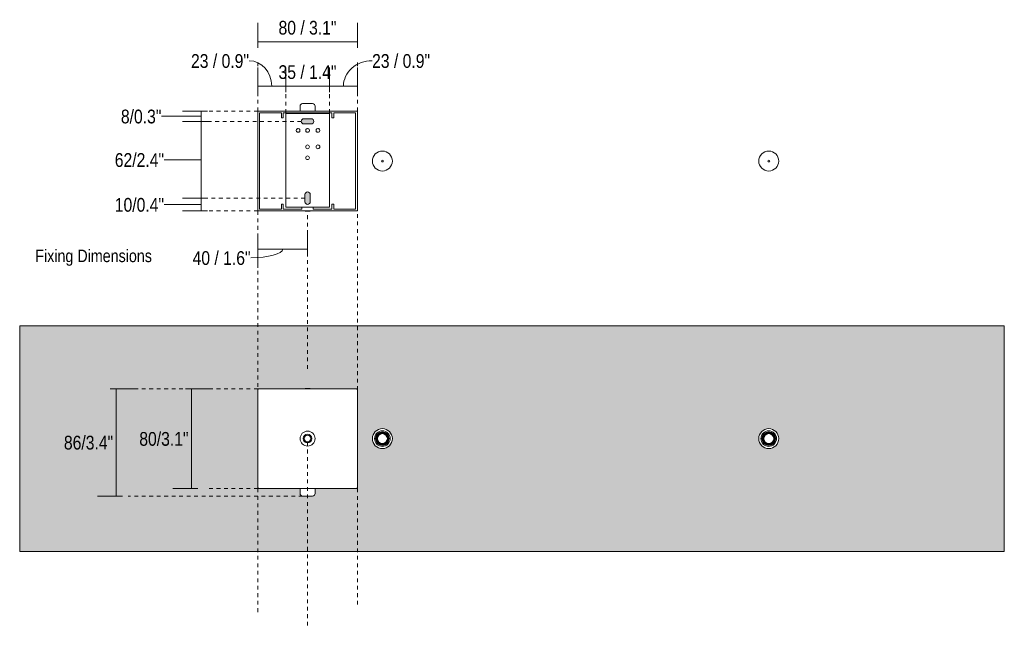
# Model space of a CAD drawing. Header units: millimetres. Extents: x -7025 to -5207, y 89 to 5011.
# Tile 1 of 2: x -7025 to -6235, y 89 to 578. Entities that reach past the tile are written whole.
import ezdxf

# ---------------------------------------------------------------- set-up
doc = ezdxf.new("R2010")
doc.units = ezdxf.units.MM
doc.linetypes.add('Dash', pattern=[6, 3, -3])
doc.layers.add('A-ANNO-DIMS', color=7, linetype='Dash', lineweight=9, true_color=0xd2d2d2)
for name, color, linetype, lineweight in [('A-ANNO-DIMS-5', 7, 'Continuous', 9), ('A-DETL-GENF', 7, 'Continuous', 9), ('A-WALL', 7, 'Continuous', 9), ('E-LITE-EQPM', 7, 'Continuous', 20), ('G-ANNO-TEXT', 7, 'Continuous', 9)]:
    doc.layers.add(name, color=color, linetype=linetype, lineweight=lineweight)
doc.styles.add('Arial Narrow', font='ARIALN.TTF', dxfattribs={"height": 11})
doc.styles.add('Arial Narrow_1', font='ARIALN.TTF', dxfattribs={"height": 10})
doc.dimstyles.new('FARO_-_2_2mm_Arial_Narrow_mm_Inch_Left_H', dxfattribs={"dimscale": 304.8, "dimtxt": 11.257741, "dimasz": 0, "dimexe": 0.049213, "dimexo": 0.0625, "dimgap": 0.008202, "dimtad": 3, "dimtih": 1, "dimtoh": 1, "dimdec": 0, "dimzin": 0, "dimdsep": 46, "dimtxsty": 'Arial Narrow', "dimblk1": 'NONE', "dimblk2": 'NONE', "dimsah": 1, "dimcen": 0.09, "dimadec": 0, "dimazin": 0, "dimtfac": 1, "dimtdec": 4, "dimtix": 1, "dimtmove": 0, "dimatfit": 3, "dimfxl": 0.016404, "dimfxlon": 1, "dimtvp": 1, "dimtolj": 1, "dimtzin": 0, "dimarcsym": 2})
doc.dimstyles.new('FARO_-_2_2mm_Arial_Narrow_mm_Inch_Left_H_1', dxfattribs={"dimscale": 304.8, "dimtxt": 11.257741, "dimasz": 0, "dimexe": 0.049213, "dimexo": 0.0625, "dimgap": 0.008202, "dimtad": 3, "dimtih": 1, "dimtoh": 1, "dimdec": 0, "dimzin": 0, "dimdsep": 46, "dimtxsty": 'Arial Narrow', "dimblk1": 'NONE', "dimblk2": 'NONE', "dimsah": 1, "dimcen": 0.09, "dimadec": 0, "dimazin": 0, "dimtfac": 1, "dimtdec": 4, "dimtix": 1, "dimtmove": 1, "dimatfit": 3, "dimfxl": 0.016404, "dimfxlon": 1, "dimtvp": 1, "dimtolj": 1, "dimtzin": 0, "dimarcsym": 2})
doc.dimstyles.new('FARO_-_2_2mm_Arial_Narrow_mm_Inch_Right', dxfattribs={"dimscale": 304.8, "dimtxt": 11.257741, "dimasz": 0, "dimexe": 0.049213, "dimexo": 0.0625, "dimgap": 0.008202, "dimtad": 1, "dimdec": 0, "dimzin": 0, "dimdsep": 46, "dimtxsty": 'Arial Narrow', "dimblk1": 'NONE', "dimblk2": 'NONE', "dimsah": 1, "dimcen": 0.09, "dimadec": 0, "dimazin": 0, "dimtfac": 1, "dimtdec": 4, "dimtix": 1, "dimtmove": 0, "dimatfit": 3, "dimfxl": 0.016404, "dimfxlon": 1, "dimtvp": 1, "dimtolj": 1, "dimtzin": 0, "dimarcsym": 2})
doc.dimstyles.new('FARO_-_2_2mm_Arial_Narrow_mm_Inch_Right_1', dxfattribs={"dimscale": 304.8, "dimtxt": 11.257741, "dimasz": 0, "dimexe": 0.049213, "dimexo": 0.0625, "dimgap": 0.008202, "dimtad": 1, "dimdec": 0, "dimzin": 0, "dimdsep": 46, "dimtxsty": 'Arial Narrow', "dimblk1": 'NONE', "dimblk2": 'NONE', "dimsah": 1, "dimcen": 0.09, "dimadec": 0, "dimazin": 0, "dimtfac": 1, "dimtdec": 4, "dimtix": 1, "dimtmove": 1, "dimatfit": 3, "dimfxl": 0.016404, "dimfxlon": 1, "dimtvp": 1, "dimtolj": 1, "dimtzin": 0, "dimarcsym": 2})

# ---------------------------------------------------------------- blocks, each defined once
blk = doc.blocks.new('VIA Surface - 00 VIA SURFACE-655951-Alzado_PDF')
at = {"layer": 'E-LITE-EQPM'}
for p, q in [((-6800.5, 508.48), (-6800.5, 504.53)), ((-6790.51, 510.5), (-6798.48, 510.5)), ((-6788.5, 504.53), (-6788.5, 508.48)), ((-6834.5, 504.5), (-6754.5, 504.5)), ((-6834.5, 424.5), (-6834.5, 504.5)), ((-6815.5, 503), (-6833, 503)), ((-6833, 503), (-6833, 426)), ((-6815.5, 503), (-6815.5, 499)), ((-6815.5, 499), (-6814, 499)), ((-6775, 503), (-6814, 503)), ((-6814, 499), (-6814, 503)), ((-6812, 502.5), (-6812, 502.96)), ((-6777, 502.5), (-6812, 502.5)), ((-6812, 499.58), (-6812, 502.5)), ((-6812, 492.34), (-6812, 499.58)), ((-6777, 502.96), (-6777, 502.5)), ((-6777, 502.5), (-6777, 499.58)), ((-6777, 499.58), (-6777, 492.34)), ((-6775, 503), (-6775, 499)), ((-6775, 499), (-6773.5, 499)), ((-6756, 503), (-6773.5, 503)), ((-6773.5, 499), (-6773.5, 503)), ((-6756, 426), (-6756, 503)), ((-6754.5, 504.5), (-6754.5, 424.5)), ((-6812, 490.71), (-6812, 492.34)), ((-6812, 487.46), (-6812, 490.71)), ((-6777, 492.34), (-6777, 490.71)), ((-6777, 490.71), (-6777, 487.46)), ((-6812, 485.47), (-6812, 487.46)), ((-6812, 460.98), (-6812, 485.47)), ((-6777, 487.46), (-6777, 485.47)), ((-6777, 485.47), (-6777, 460.98)), ((-6812, 457.39), (-6812, 460.98)), ((-6777, 460.98), (-6777, 457.39)), ((-6812, 455.3), (-6812, 457.39)), ((-6812, 452.7), (-6812, 455.3)), ((-6812, 448.41), (-6812, 452.7)), ((-6777, 457.39), (-6777, 455.3)), ((-6777, 455.3), (-6777, 452.7)), ((-6777, 452.7), (-6777, 448.41)), ((-6812, 445.64), (-6812, 448.41)), ((-6812, 443.52), (-6812, 445.64)), ((-6812, 440.21), (-6812, 443.52)), ((-6777, 448.41), (-6777, 445.64)), ((-6777, 445.64), (-6777, 443.52)), ((-6777, 443.52), (-6777, 440.21)), ((-6812, 429.56), (-6812, 440.21)), ((-6777, 440.21), (-6777, 429.56)), ((-6814, 430), (-6815.5, 430)), ((-6815.5, 430), (-6815.5, 426)), ((-6814, 426), (-6814, 430)), ((-6812, 427.5), (-6812, 429.56)), ((-6812, 427.5), (-6799, 427.5)), ((-6790, 427.5), (-6799, 427.5)), ((-6799, 427.5), (-6799, 426)), ((-6790, 427.5), (-6777, 427.5)), ((-6790, 426), (-6790, 427.5)), ((-6777, 429.56), (-6777, 427.5)), ((-6773.5, 430), (-6775, 430)), ((-6775, 430), (-6775, 426)), ((-6773.5, 426), (-6773.5, 430)), ((-6754.5, 424.5), (-6834.5, 424.5)), ((-6815.5, 426), (-6833, 426)), ((-6799, 426), (-6814, 426)), ((-6796.32, 424.5), (-6796.45, 424.22)), ((-6794.5, 424.22), (-6796.45, 424.22)), ((-6792.54, 424.22), (-6794.5, 424.22)), ((-6792.54, 424.22), (-6792.68, 424.5)), ((-6775, 426), (-6790, 426)), ((-6756, 426), (-6773.5, 426))]:
    blk.add_line(p, q, dxfattribs=at)
at = {"layer": 'E-LITE-EQPM', "flags": 128}
for points in [[(-6803.62, 489), (-6803.58, 489.36), (-6803.45, 489.7), (-6803.25, 490), (-6802.98, 490.24), (-6802.66, 490.4), (-6802.3, 490.49), (-6801.94, 490.49), (-6801.59, 490.4), (-6801.27, 490.24), (-6801, 490), (-6800.8, 489.7), (-6800.67, 489.36), (-6800.62, 489)], [(-6796, 489), (-6795.95, 489.36), (-6795.82, 489.7), (-6795.62, 490), (-6795.35, 490.24), (-6795.03, 490.4), (-6794.68, 490.49), (-6794.31, 490.49), (-6793.96, 490.4), (-6793.64, 490.24), (-6793.37, 490), (-6793.17, 489.7), (-6793.04, 489.36), (-6793, 489)], [(-6787.66, 489), (-6787.62, 489.36), (-6787.49, 489.7), (-6787.29, 490), (-6787.02, 490.24), (-6786.7, 490.4), (-6786.35, 490.49), (-6785.98, 490.49), (-6785.63, 490.4), (-6785.31, 490.24), (-6785.04, 490), (-6784.84, 489.7), (-6784.71, 489.36), (-6784.66, 489)], [(-6800.62, 489), (-6800.67, 488.64), (-6800.8, 488.3), (-6801, 488.01), (-6801.27, 487.77), (-6801.59, 487.6), (-6801.94, 487.51), (-6802.3, 487.51), (-6802.66, 487.6), (-6802.98, 487.77), (-6803.25, 488.01), (-6803.45, 488.3), (-6803.58, 488.64), (-6803.62, 489)], [(-6793, 489), (-6793.04, 488.64), (-6793.17, 488.3), (-6793.37, 488.01), (-6793.64, 487.77), (-6793.96, 487.6), (-6794.31, 487.51), (-6794.68, 487.51), (-6795.03, 487.6), (-6795.35, 487.77), (-6795.62, 488.01), (-6795.82, 488.3), (-6795.95, 488.64), (-6796, 489)], [(-6784.66, 489), (-6784.71, 488.64), (-6784.84, 488.3), (-6785.04, 488.01), (-6785.31, 487.77), (-6785.63, 487.6), (-6785.98, 487.51), (-6786.35, 487.51), (-6786.7, 487.6), (-6787.02, 487.77), (-6787.29, 488.01), (-6787.49, 488.3), (-6787.62, 488.64), (-6787.66, 489)]]:
    blk.add_lwpolyline(points, dxfattribs=at)
at = {"layer": 'E-LITE-EQPM'}
for centre, radius, start, end in [((-6798.48, 508.48), 2.02, 90, 180), ((-6790.51, 508.48), 2.02, 360, 90), ((-6794.5, 475.88), 1.5, 0, 180), ((-6794.5, 475.88), 1.5, 180, 360), ((-6786.16, 475.88), 1.5, 360, 180), ((-6786.16, 475.88), 1.5, 180, 360), ((-6794.5, 467.12), 1.5, 0, 180), ((-6794.5, 467.12), 1.5, 180, 360), ((-6734.5, 464.5), 8, 0, 180), ((-6424.5, 464.5), 8, 0, 180), ((-6734.5, 464.5), 8, 180, 360), ((-6734.5, 464.5), 0.75, 90, 270), ((-6734.5, 464.5), 0.75, 0, 180), ((-6734.5, 464.5), 0.75, 180, 0), ((-6734.5, 464.5), 0.75, 270, 90), ((-6424.5, 464.5), 8, 180, 360), ((-6424.5, 464.5), 0.75, 90, 270), ((-6424.5, 464.5), 0.75, 0, 180), ((-6424.5, 464.5), 0.75, 180, 0), ((-6424.5, 464.5), 0.75, 270, 90)]:
    blk.add_arc(centre, radius, start, end, dxfattribs=at)
blk = doc.blocks.new('VIA Surface - 00 VIA SURFACE-V1-Alzado_PDF')
at = {"layer": 'E-LITE-EQPM'}
for p, q in [((-6834.5, 282), (-6834.5, 202)), ((-6754.5, 282), (-6834.5, 282)), ((-6796.45, 282.28), (-6796.31, 281.98)), ((-6796.45, 282.28), (-6794.5, 282.28)), ((-6794.5, 282.28), (-6792.54, 282.28)), ((-6792.69, 281.98), (-6792.54, 282.28)), ((-6754.5, 202), (-6754.5, 282)), ((-6738.9, 242.98), (-6738.3, 242.98)), ((-6738.29, 240.98), (-6738.9, 240.98)), ((-6730.09, 240.98), (-6730.7, 240.98)), ((-6730.69, 242.98), (-6730.09, 242.98)), ((-6428.9, 242.98), (-6428.3, 242.98)), ((-6428.29, 240.98), (-6428.9, 240.98)), ((-6420.66, 242.98), (-6420.09, 242.98)), ((-6420.09, 240.98), (-6420.66, 240.98)), ((-6834.5, 202), (-6754.5, 202)), ((-6800.5, 201.99), (-6800.5, 198.02)), ((-6788.5, 198.02), (-6788.5, 201.99)), ((-6798.48, 196), (-6790.51, 196))]:
    blk.add_line(p, q, dxfattribs=at)
for centre, radius, start, end in [((-6794.5, 242), 6, 90, 270), ((-6794.5, 242), 6, 90, 270), ((-6794.5, 242), 3.48, 90, 270), ((-6794.5, 242), 6, 270, 90), ((-6794.5, 242), 6, 270, 90), ((-6794.5, 242), 3.48, 270, 90), ((-6734.5, 242), 8, 0, 180), ((-6734.5, 242), 6.25, 0, 180), ((-6734.5, 242), 5.45, 0, 180), ((-6734.5, 242), 5.25, 0, 180), ((-6734.5, 242), 4.52, 12.58501, 167.41499), ((-6734.5, 242), 4, 0, 180), ((-6734.5, 242), 4.52, 41.31282, 138.66852), ((-6734.5, 242), 4.52, 41.31282, 138.66852), ((-6734.5, 242), 4.52, 120.52154, 132.78783), ((-6734.5, 242), 4.52, 110.06077, 113.4556), ((-6734.5, 242), 4.52, 66.53123, 70.27527), ((-6734.5, 242), 4.52, 47.22666, 59.45532), ((-6424.5, 242), 8, 0, 180), ((-6424.5, 242), 6.25, 360, 180), ((-6424.5, 242), 5.45, 360, 180), ((-6424.5, 242), 5.25, 360, 180), ((-6424.5, 242), 4.52, 12.58501, 167.41499), ((-6424.5, 242), 4, 360, 180), ((-6424.5, 242), 4.52, 41.31282, 138.66852), ((-6424.5, 242), 4.52, 41.31282, 138.66852), ((-6424.5, 242), 4.52, 120.52154, 132.44045), ((-6424.5, 242), 4.52, 110.06077, 113.4556), ((-6424.5, 242), 4.52, 66.53123, 69.93923), ((-6424.5, 242), 4.52, 47.22666, 59.45532), ((-6794.5, 242), 2.66, 360, 180), ((-6794.5, 242), 2.66, 180, 360), ((-6734.5, 242), 8, 180, 0), ((-6734.5, 242), 6.25, 180, 0), ((-6734.5, 242), 5.45, 180, 0), ((-6734.5, 242), 5.25, 180, 0), ((-6734.5, 242), 4.52, 167.41499, 180), ((-6734.5, 242), 4.52, 180, 192.99141), ((-6734.5, 242), 4.52, 162.92798, 170.24309), ((-6734.5, 242), 4.52, 190.1911, 197.08633), ((-6734.5, 242), 4.52, 192.99141, 347.00859), ((-6734.5, 242), 4.52, 147.89265, 163.10417), ((-6734.5, 242), 4.52, 147.89265, 163.10417), ((-6734.5, 242), 4.52, 197.16386, 212.22358), ((-6734.5, 242), 4.52, 197.16386, 212.22358), ((-6734.5, 242), 4.52, 144.97722, 154.20853), ((-6734.5, 242), 4.52, 205.79562, 215.17358), ((-6734.5, 242), 4, 180, 0), ((-6734.5, 242), 4.52, 221.47762, 318.50268), ((-6734.5, 242), 4.52, 221.47762, 318.50268), ((-6734.5, 242), 4.52, 227.22666, 239.5427), ((-6734.5, 242), 4.52, 246.62305, 249.93923), ((-6734.5, 242), 4.52, 289.76215, 293.36184), ((-6734.5, 242), 4.52, 300.4303, 312.78783), ((-6734.5, 242), 4.52, 25.79562, 35.01211), ((-6734.5, 242), 4.52, 324.81401, 334.20853), ((-6734.5, 242), 4.52, 327.7301, 342.84184), ((-6734.5, 242), 4.52, 327.7301, 342.84184), ((-6734.5, 242), 4.52, 16.90153, 32.06485), ((-6734.5, 242), 4.52, 16.90153, 32.06485), ((-6734.5, 242), 4.52, 9.75691, 17.08633), ((-6734.5, 242), 4.52, 342.92798, 349.80926), ((-6734.5, 242), 4.52, 0, 12.58501), ((-6734.5, 242), 4.52, 347.00859, 0), ((-6424.5, 242), 8, 180, 0), ((-6424.5, 242), 6.25, 180, 360), ((-6424.5, 242), 5.45, 180, 360), ((-6424.5, 242), 5.25, 180, 360), ((-6424.5, 242), 4.52, 167.41499, 180), ((-6424.5, 242), 4.52, 180, 192.99141), ((-6424.5, 242), 4.52, 162.92798, 170.24309), ((-6424.5, 242), 4.52, 190.1911, 197.08633), ((-6424.5, 242), 4.52, 192.99141, 347.00859), ((-6424.5, 242), 4.52, 147.89265, 163.10417), ((-6424.5, 242), 4.52, 147.89265, 163.10417), ((-6424.5, 242), 4.52, 197.16386, 212.22358), ((-6424.5, 242), 4.52, 197.16386, 212.22358), ((-6424.5, 242), 4.52, 144.97722, 154.20853), ((-6424.5, 242), 4.52, 205.79562, 215.17358), ((-6424.5, 242), 4, 180, 360), ((-6424.5, 242), 4.52, 221.47762, 318.50268), ((-6424.5, 242), 4.52, 221.47762, 318.50268), ((-6424.5, 242), 4.52, 227.59426, 239.5427), ((-6424.5, 242), 4.52, 246.62305, 249.93923), ((-6424.5, 242), 4.52, 290.06077, 293.36184), ((-6424.5, 242), 4.52, 300.4303, 312.78783), ((-6424.5, 242), 4.52, 25.79562, 35.01211), ((-6424.5, 242), 4.52, 324.81401, 334.20853), ((-6424.5, 242), 4.52, 327.7301, 342.84184), ((-6424.5, 242), 4.52, 327.7301, 342.84184), ((-6424.5, 242), 4.52, 16.90153, 32.06485), ((-6424.5, 242), 4.52, 16.90153, 32.06485), ((-6424.5, 242), 4.52, 9.75691, 17.08633), ((-6424.5, 242), 4.52, 342.92798, 349.80926), ((-6424.5, 242), 4.52, 0, 12.58501), ((-6424.5, 242), 4.52, 347.00859, 360), ((-6798.48, 198.02), 2.02, 180, 270), ((-6790.51, 198.02), 2.02, 270, 0)]:
    blk.add_arc(centre, radius, start, end, dxfattribs=at)
for points in [[(-6833.88, 281.38), (-6833.93, 281.44), (-6834.04, 281.54), (-6834.19, 281.69), (-6834.32, 281.82), (-6834.42, 281.92), (-6834.48, 281.99), (-6834.5, 282), (-6834.5, 282)], [(-6754.5, 282), (-6754.5, 282), (-6754.51, 281.99), (-6754.57, 281.92), (-6754.67, 281.82), (-6754.8, 281.69), (-6754.95, 281.54), (-6755.06, 281.43), (-6755.12, 281.38)], [(-6833.88, 202.62), (-6833.93, 202.57), (-6834.04, 202.46), (-6834.19, 202.31), (-6834.32, 202.18), (-6834.42, 202.08), (-6834.48, 202.01), (-6834.5, 202), (-6834.5, 202)], [(-6755.12, 202.62), (-6755.06, 202.56), (-6754.95, 202.46), (-6754.8, 202.31), (-6754.67, 202.18), (-6754.57, 202.08), (-6754.51, 202.01), (-6754.5, 202), (-6754.5, 202)]]:
    blk.add_open_spline(points, degree=3, dxfattribs=at)
blk = doc.blocks.new('DIMBLOCK1-Alzado_PDF')
at = {"layer": 'A-ANNO-DIMS-5', "color": 251, "true_color": 0x5b5b5b}
for p, q in [((-6887.53, 282), (-6892.53, 282)), ((-6887.73, 282), (-6872.53, 282)), ((-6887.53, 282), (-6887.53, 202)), ((-6882.53, 202), (-6902.53, 202)), ((-6887.53, 202), (-6882.53, 202))]:
    blk.add_line(p, q, dxfattribs=at)
at = {"layer": 'A-ANNO-DIMS-5', "color": 0, "insert": (-6929.53, 247.28), "char_height": 11, "width": 47.3897, "attachment_point": 1, "line_spacing_factor": 0.974696, "style": 'Arial Narrow'}
blk.add_mtext('80/3.1"', dxfattribs=at)
blk = doc.blocks.new('_None')
blk = doc.blocks.new('DIMBLOCK2-Alzado_PDF')
at = {"layer": 'A-ANNO-DIMS-5', "color": 251, "true_color": 0x5b5b5b}
for p, q in [((-6834.5, 555.14), (-6834.5, 575.14)), ((-6754.5, 555.14), (-6754.5, 575.14)), ((-6834.5, 560.14), (-6754.5, 560.14)), ((-6834.5, 560.14), (-6834.5, 555.14)), ((-6754.5, 560.14), (-6754.5, 555.14))]:
    blk.add_line(p, q, dxfattribs=at)
at = {"layer": 'A-ANNO-DIMS-5', "color": 0, "insert": (-6817.82, 576.86), "char_height": 11, "width": 55.9671, "attachment_point": 1, "line_spacing_factor": 0.974696, "style": 'Arial Narrow'}
blk.add_mtext('80 / 3.1"', dxfattribs=at)
blk = doc.blocks.new('DIMBLOCK3-Alzado_PDF')
at = {"layer": 'A-ANNO-DIMS-5', "color": 251, "true_color": 0x5b5b5b}
for p, q in [((-6834.5, 524.37), (-6834.5, 539.57)), ((-6812, 519.57), (-6812, 539.57)), ((-6834.5, 524.57), (-6812, 524.57)), ((-6834.5, 524.57), (-6834.5, 519.57)), ((-6812, 524.57), (-6812, 519.57))]:
    blk.add_line(p, q, dxfattribs=at)
blk.add_ellipse((-6841.4, 524.57), major_axis=(0, 20.34), ratio=0.89258, start_param=4.712389, end_param=6.283185, dxfattribs=at)
at = {"layer": 'A-ANNO-DIMS-5', "color": 0, "insert": (-6888.04, 550.18), "char_height": 11, "width": 55.9671, "attachment_point": 1, "line_spacing_factor": 0.974696, "style": 'Arial Narrow'}
blk.add_mtext('23 / 0.9"', dxfattribs=at)
blk = doc.blocks.new('DIMBLOCK4-Alzado_PDF')
at = {"layer": 'A-ANNO-DIMS-5', "color": 251, "true_color": 0x5b5b5b}
for p, q in [((-6812, 519.57), (-6812, 539.57)), ((-6777, 524.37), (-6777, 539.57)), ((-6812, 524.57), (-6777, 524.57)), ((-6812, 524.57), (-6812, 519.57)), ((-6777, 524.57), (-6777, 519.57))]:
    blk.add_line(p, q, dxfattribs=at)
at = {"layer": 'A-ANNO-DIMS-5', "color": 0, "insert": (-6817.82, 541.28), "char_height": 11, "width": 55.9671, "attachment_point": 1, "line_spacing_factor": 0.974696, "style": 'Arial Narrow'}
blk.add_mtext('35 / 1.4"', dxfattribs=at)
blk = doc.blocks.new('DIMBLOCK5-Alzado_PDF')
at = {"layer": 'A-ANNO-DIMS-5', "color": 251, "true_color": 0x5b5b5b}
for p, q in [((-6777, 524.37), (-6777, 539.57)), ((-6754.5, 524.37), (-6754.5, 539.57)), ((-6777, 524.57), (-6754.5, 524.57)), ((-6777, 524.57), (-6777, 519.57)), ((-6754.5, 524.57), (-6754.5, 519.57))]:
    blk.add_line(p, q, dxfattribs=at)
blk.add_ellipse((-6742.76, 524.57), major_axis=(22.98, 0), ratio=0.884758, start_param=1.570796, end_param=3.141593, dxfattribs=at)
at = {"layer": 'A-ANNO-DIMS-5', "color": 0, "insert": (-6742.76, 550.18), "char_height": 11, "width": 55.9671, "attachment_point": 1, "line_spacing_factor": 0.974696, "style": 'Arial Narrow'}
blk.add_mtext('23 / 0.9"', dxfattribs=at)
blk = doc.blocks.new('DIMBLOCK6-Alzado_PDF')
at = {"layer": 'A-ANNO-DIMS-5', "color": 251, "true_color": 0x5b5b5b}
for p, q in [((-6834.5, 393.9), (-6834.5, 405.41)), ((-6794.5, 393.7), (-6794.5, 408.9)), ((-6834.5, 394.36), (-6834.5, 378.9)), ((-6834.5, 393.9), (-6794.5, 393.9)), ((-6794.5, 393.9), (-6794.5, 388.9))]:
    blk.add_line(p, q, dxfattribs=at)
blk.add_ellipse((-6840.14, 393.9), major_axis=(25.65, 0), ratio=0.270651, start_param=4.712389, end_param=6.283185, dxfattribs=at)
at = {"layer": 'A-ANNO-DIMS-5', "color": 0, "insert": (-6886.78, 392.24), "char_height": 11, "width": 55.9671, "attachment_point": 1, "line_spacing_factor": 0.974696, "style": 'Arial Narrow'}
blk.add_mtext('40 / 1.6"', dxfattribs=at)
blk = doc.blocks.new('DIMBLOCK7-Alzado_PDF')
at = {"layer": 'A-ANNO-DIMS-5', "color": 251, "true_color": 0x5b5b5b}
for p, q in [((-6911.78, 500.41), (-6879.77, 500.41)), ((-6874.77, 504.52), (-6894.77, 504.52)), ((-6879.77, 504.52), (-6879.77, 496.31)), ((-6879.77, 504.52), (-6874.77, 504.52)), ((-6879.77, 500.41), (-6879.77, 500.41)), ((-6874.77, 496.31), (-6894.77, 496.31)), ((-6879.77, 496.31), (-6874.77, 496.31))]:
    blk.add_line(p, q, dxfattribs=at)
at = {"layer": 'A-ANNO-DIMS-5', "color": 0, "insert": (-6944.3, 505.69), "char_height": 11, "width": 39.0268, "attachment_point": 1, "line_spacing_factor": 0.974696, "style": 'Arial Narrow'}
blk.add_mtext('8/0.3"', dxfattribs=at)
blk = doc.blocks.new('DIMBLOCK8-Alzado_PDF')
at = {"layer": 'A-ANNO-DIMS-5', "color": 251, "true_color": 0x5b5b5b}
for p, q in [((-6874.77, 496.31), (-6894.77, 496.31)), ((-6879.77, 496.31), (-6879.77, 434.73)), ((-6879.77, 496.31), (-6874.77, 496.31)), ((-6909.71, 465.52), (-6879.77, 465.52)), ((-6879.77, 465.52), (-6879.77, 465.52)), ((-6874.77, 434.73), (-6894.77, 434.73)), ((-6879.77, 434.73), (-6874.77, 434.73))]:
    blk.add_line(p, q, dxfattribs=at)
at = {"layer": 'A-ANNO-DIMS-5', "color": 0, "insert": (-6949.2, 470.8), "char_height": 11, "width": 47.3897, "attachment_point": 1, "line_spacing_factor": 0.974696, "style": 'Arial Narrow'}
blk.add_mtext('62/2.4"', dxfattribs=at)
blk = doc.blocks.new('DIMBLOCK9-Alzado_PDF')
at = {"layer": 'A-ANNO-DIMS-5', "color": 251, "true_color": 0x5b5b5b}
for p, q in [((-6874.77, 434.73), (-6894.77, 434.73)), ((-6879.77, 434.73), (-6879.77, 424.48)), ((-6879.77, 434.73), (-6874.77, 434.73)), ((-6909.71, 429.61), (-6879.77, 429.61)), ((-6879.77, 429.61), (-6879.77, 429.61)), ((-6874.77, 424.48), (-6894.77, 424.48)), ((-6879.77, 424.48), (-6874.77, 424.48))]:
    blk.add_line(p, q, dxfattribs=at)
at = {"layer": 'A-ANNO-DIMS-5', "color": 0, "insert": (-6949.2, 434.89), "char_height": 11, "width": 47.3897, "attachment_point": 1, "line_spacing_factor": 0.974696, "style": 'Arial Narrow'}
blk.add_mtext('10/0.4"', dxfattribs=at)
blk = doc.blocks.new('DIMBLOCK10-Alzado_PDF')
at = {"layer": 'A-ANNO-DIMS-5', "color": 251, "true_color": 0x5b5b5b}
for p, q in [((-6948.03, 282), (-6953.03, 282)), ((-6948.23, 282), (-6933.03, 282)), ((-6948.03, 282), (-6948.03, 196)), ((-6943.03, 196), (-6963.03, 196)), ((-6948.03, 196), (-6943.03, 196))]:
    blk.add_line(p, q, dxfattribs=at)
at = {"layer": 'A-ANNO-DIMS-5', "color": 0, "insert": (-6990.02, 244.28), "char_height": 11, "width": 47.3897, "attachment_point": 1, "line_spacing_factor": 0.974696, "style": 'Arial Narrow'}
blk.add_mtext('86/3.4"', dxfattribs=at)

msp = doc.modelspace()

# ---------------------------------------------------------------- hatches: boundary and pattern name
at = {"layer": 'A-DETL-GENF', "true_color": 0xc0c0c0}
h = msp.add_hatch(color=9, dxfattribs=at)
h.paths.add_polyline_path([(-6794.5, 429.75), (-6793.95, 429.82), (-6793.45, 430.03), (-6793.01, 430.37), (-6792.68, 430.8), (-6792.47, 431.31), (-6792.4, 431.85), (-6792.4, 437.6), (-6792.47, 438.14), (-6792.68, 438.65), (-6793.01, 439.09), (-6793.45, 439.42), (-6793.95, 439.63), (-6794.5, 439.7), (-6795.04, 439.63), (-6795.55, 439.42), (-6795.98, 439.09), (-6796.31, 438.65), (-6796.52, 438.14), (-6796.6, 437.6), (-6796.6, 431.85), (-6796.52, 431.31), (-6796.31, 430.8), (-6795.82, 430.25), (-6795.55, 430.03), (-6795.04, 429.82), (-6794.75, 429.79)])
h.paths.add_polyline_path([(-6791.57, 494.21), (-6791.02, 494.28), (-6790.52, 494.49), (-6790.08, 494.82), (-6789.75, 495.26), (-6789.54, 495.76), (-6789.47, 496.31), (-6789.54, 496.85), (-6789.75, 497.36), (-6790.08, 497.79), (-6790.52, 498.12), (-6791.02, 498.33), (-6791.57, 498.41), (-6797.43, 498.41), (-6797.97, 498.33), (-6798.48, 498.12), (-6798.91, 497.79), (-6799.24, 497.36), (-6799.45, 496.85), (-6799.53, 496.31), (-6799.45, 495.76), (-6799.24, 495.26), (-6798.91, 494.82), (-6798.48, 494.49), (-6797.97, 494.28), (-6797.43, 494.21), (-6794.75, 494.21)])
at = {"layer": 'A-WALL', "true_color": 0xf7f7f7}
h = msp.add_hatch(color=7, dxfattribs=at)
h.paths.add_polyline_path([(-6609.42, 151.54), (-6235.5, 151.54), (-6235.5, 332.46), (-7025.5, 332.46), (-7025.5, 151.54)])
h.paths.add_polyline_path([(-6798.48, 196), (-6799, 196.07), (-6799.49, 196.27), (-6799.91, 196.59), (-6800.23, 197.01), (-6800.43, 197.49), (-6800.5, 198.02), (-6800.5, 202), (-6834.5, 202.04), (-6834.47, 282), (-6796.32, 282), (-6796.45, 282.28), (-6792.56, 282.25), (-6792.68, 282), (-6754.5, 281.98), (-6754.52, 202), (-6788.5, 201.99), (-6788.5, 198.02), (-6788.56, 197.49), (-6788.77, 197.01), (-6789.09, 196.59), (-6789.5, 196.27), (-6789.99, 196.07), (-6790.51, 196)])
h.paths.add_polyline_path([(-6424.5, 234), (-6426.57, 234.27), (-6428.5, 235.07), (-6430.15, 236.34), (-6431.42, 238), (-6432.22, 239.93), (-6432.5, 242), (-6432.2, 244.14), (-6431.41, 246.02), (-6430.15, 247.66), (-6428.5, 248.93), (-6426.57, 249.73), (-6424.5, 250), (-6422.43, 249.73), (-6420.5, 248.93), (-6418.84, 247.66), (-6417.57, 246), (-6416.77, 244.07), (-6416.5, 242), (-6416.8, 239.86), (-6417.58, 237.98), (-6418.84, 236.34), (-6420.5, 235.07), (-6422.43, 234.27), (-6423.41, 234.14)])
h.paths.add_polyline_path([(-6734.5, 234), (-6736.57, 234.27), (-6738.5, 235.07), (-6740.15, 236.34), (-6741.42, 238), (-6742.25, 240.14), (-6742.5, 242), (-6742.2, 244.14), (-6741.41, 246.02), (-6740.15, 247.66), (-6738.5, 248.93), (-6736.57, 249.73), (-6734.5, 250), (-6732.43, 249.73), (-6730.5, 248.93), (-6728.84, 247.66), (-6727.57, 246), (-6726.74, 243.86), (-6726.5, 242), (-6726.8, 239.86), (-6727.58, 237.98), (-6728.84, 236.34), (-6730.5, 235.07), (-6732.43, 234.27), (-6733.41, 234.14)])

# ---------------------------------------------------------------- linework, layer by layer
at = {"layer": 'A-ANNO-DIMS'}
for p, q in [((-6834.5, 504.52), (-6834.5, 546)), ((-6754.5, 504.5), (-6754.5, 546)), ((-6812, 503), (-6812, 522.01)), ((-6777, 503), (-6777, 527.01)), ((-6834.5, 504.52), (-6876.82, 504.52)), ((-6799.53, 496.31), (-6874.53, 496.31)), ((-6796.6, 434.73), (-6876.82, 434.73)), ((-6834.5, 424.48), (-6876.82, 424.48)), ((-6834.5, 424.48), (-6834.5, 282)), ((-6794.5, 421), (-6794.5, 296)), ((-6754.49, 421.99), (-6754.49, 281.99)), ((-6834.5, 282), (-6954.5, 282)), ((-6794.5, 239.17), (-6794.5, 89.17)), ((-6834.5, 202), (-6874.5, 202)), ((-6834.5, 202), (-6834.5, 102)), ((-6754.49, 201.99), (-6754.49, 106.99)), ((-6798.48, 196), (-6938.48, 196))]:
    msp.add_line(p, q, dxfattribs=at)
at = {"layer": 'A-WALL', "color": 253, "true_color": 0xaaaaaa}
for p, q in [((-6235.5, 332.46), (-7025.5, 332.46)), ((-7025.5, 332.46), (-7025.5, 151.54)), ((-6235.5, 151.54), (-6235.5, 332.46)), ((-7025.5, 151.54), (-6235.5, 151.54))]:
    msp.add_line(p, q, dxfattribs=at)
at = {"layer": 'E-LITE-EQPM'}
for p, q in [((-6791.57, 498.41), (-6797.43, 498.41)), ((-6797.43, 494.21), (-6791.57, 494.21)), ((-6796.6, 437.6), (-6796.6, 431.85)), ((-6792.4, 431.85), (-6792.4, 437.6))]:
    msp.add_line(p, q, dxfattribs=at)
for centre, start, end in [((-6797.43, 496.31), 90, 270), ((-6791.57, 496.31), 270, 90), ((-6794.5, 437.6), 0, 180), ((-6794.5, 431.85), 180, 0)]:
    msp.add_arc(centre, 2.1, start, end, dxfattribs=at)

# ---------------------------------------------------------------- block references
for name in ['VIA Surface - 00 VIA SURFACE-655951-Alzado_PDF', 'VIA Surface - 00 VIA SURFACE-V1-Alzado_PDF']:
    msp.add_blockref(name, (0, 0), dxfattribs=at)

# ---------------------------------------------------------------- texts
at = {"layer": 'G-ANNO-TEXT', "color": 251, "true_color": 0x5b5b5b, "insert": (-7012.98, 393.49), "char_height": 10, "width": 117.0464, "attachment_point": 1, "style": 'Arial Narrow_1'}
msp.add_mtext('Fixing Dimensions', dxfattribs=at)

# ---------------------------------------------------------------- dimensions: what is measured, and where the dimension line sits
at = {"layer": 'A-ANNO-DIMS', "color": 251, "linetype": 'Continuous', "true_color": 0x5b5b5b}
for base, p1, p2, override, picture, middle in [((-6754.5, 560.14), (-6834.5, 555.14), (-6754.5, 555.14), {"dimpost": '<>', "dimfxl": 80}, 'DIMBLOCK2-Alzado_PDF', (-6794.5, 569.76)), ((-6777, 524.57), (-6812, 519.57), (-6777, 519.57), {"dimpost": '<>', "dimfxl": 35}, 'DIMBLOCK4-Alzado_PDF', (-6794.5, 534.19))]:
    dim = msp.add_linear_dim(base=base, p1=p1, p2=p2, dimstyle='FARO_-_2_2mm_Arial_Narrow_mm_Inch_Right', override=override, dxfattribs=at)
    dim.commit()
    dim.dimension.update_dxf_attribs({"geometry": picture, "text_midpoint": middle})
for base, p1, p2, override, picture, middle in [((-6811.99570468, 524.56598964), (-6834.49570468, 519.56598964), (-6811.99570468, 519.56598964), {"dimpost": '<>', "dimfxl": 22.5}, 'DIMBLOCK3-Alzado_PDF', (-6860.05220164, 542.84966539)), ((-6754.49570468, 524.56598964), (-6776.99570468, 519.56598964), (-6754.49570468, 519.56598964), {"dimpost": '<>', "dimfxl": 22.5}, 'DIMBLOCK5-Alzado_PDF', (-6714.7782284, 542.84966539)), ((-6794.5, 393.9), (-6834.5, 405.41), (-6794.5, 388.9), {"dimpost": '<>', "dimfxl": 43.271798}, 'DIMBLOCK6-Alzado_PDF', (-6858.8, 384.91))]:
    dim = msp.add_linear_dim(base=base, p1=p1, p2=p2, dimstyle='FARO_-_2_2mm_Arial_Narrow_mm_Inch_Right_1', override=override, dxfattribs=at)
    dim.commit()
    dim.dimension.update_dxf_attribs({"geometry": picture, "text_midpoint": middle, "dimtype": 160})
for base, p1, p2, override, picture, middle in [((-6879.77, 496.31), (-6874.77, 504.52), (-6874.77, 496.31), {"dimtih": 1, "dimtoh": 1, "dimpost": '<>', "dimfxl": 8.209469}, 'DIMBLOCK7-Alzado_PDF', (-6924.78, 498.36)), ((-6879.77, 434.73), (-6874.77, 496.31), (-6874.77, 434.73), {"dimtih": 1, "dimtoh": 1, "dimpost": '<>', "dimfxl": 61.579375}, 'DIMBLOCK8-Alzado_PDF', (-6925.5, 463.47)), ((-6879.77, 424.48), (-6874.77, 434.73), (-6874.77, 424.48), {"dimtih": 1, "dimtoh": 1, "dimpost": '<>', "dimfxl": 10.24277}, 'DIMBLOCK9-Alzado_PDF', (-6925.5, 427.55))]:
    dim = msp.add_linear_dim(base=base, p1=p1, p2=p2, angle=90, dimstyle='FARO_-_2_2mm_Arial_Narrow_mm_Inch_Left_H_1', override=override, dxfattribs=at)
    dim.commit()
    dim.dimension.update_dxf_attribs({"geometry": picture, "text_midpoint": middle, "dimtype": 160})
for base, p1, p2, override, picture, middle in [((-6948.03, 196), (-6953.03, 282), (-6943.03, 196), {"dimpost": '<>', "dimfxl": 86.579443}, 'DIMBLOCK10-Alzado_PDF', (-6974.9, 239)), ((-6887.53, 202), (-6892.53, 282), (-6882.53, 202), {"dimpost": '<>', "dimfxl": 80.622577}, 'DIMBLOCK1-Alzado_PDF', (-6914.4, 242))]:
    dim = msp.add_linear_dim(base=base, p1=p1, p2=p2, angle=90, dimstyle='FARO_-_2_2mm_Arial_Narrow_mm_Inch_Left_H', override=override, dxfattribs=at)
    dim.commit()
    dim.dimension.update_dxf_attribs({"geometry": picture, "text_midpoint": middle})

doc.saveas('drawing.dxf')
